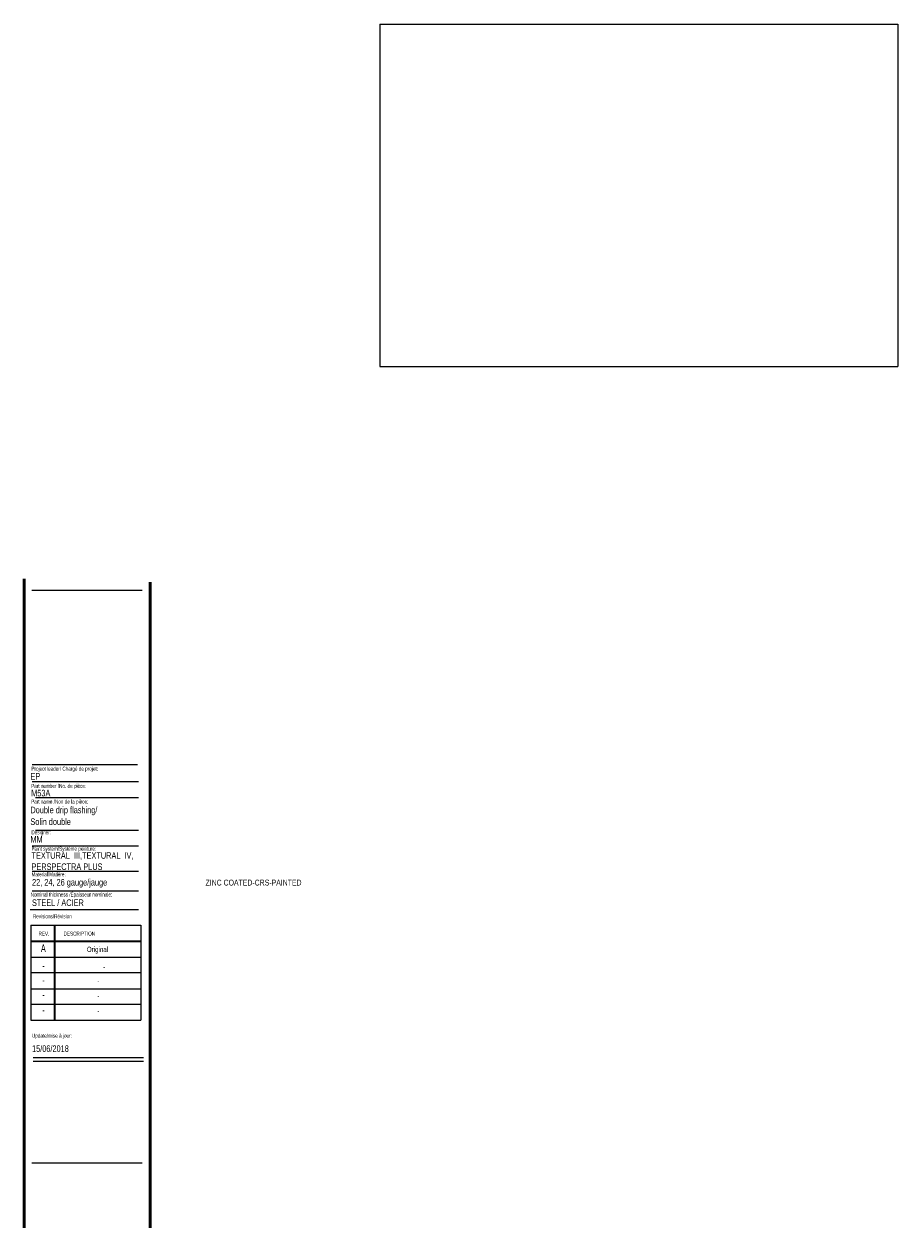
# Model space of a CAD drawing. Header units: inches. Extents: x 0.5 to 28.3, y 0.4 to 19.5.
# Tile 2 of 2: x 14.4 to 28.3, y 0.4 to 19.5. Entities that reach past the tile are written whole.
import ezdxf

# ---------------------------------------------------------------- set-up
doc = ezdxf.new("R2010")
doc.units = ezdxf.units.IN
doc.header["$MEASUREMENT"] = 0
doc.layers.add('FORMAT', color=7, linetype='Continuous')
doc.styles.add('SLDTEXTSTYLE0', font='TXT', dxfattribs={"width": 0.7})

# ---------------------------------------------------------------- blocks, each defined once
blk = doc.blocks.new('SW_NOTE_1')
at = {"layer": 'FORMAT', "color": 0, "char_height": 0.10417, "attachment_point": 1, "style": 'SLDTEXTSTYLE0'}
for s, insert in [('TEXTURAL  III,TEXTURAL  IV,', (0, 0.134)), ('PERSPECTRA PLUS', (0, -0.044))]:
    blk.add_mtext(s, dxfattribs=dict(at, insert=insert))

msp = doc.modelspace()

# ---------------------------------------------------------------- linework, layer by layer
at = {"color": 7, "linetype": 'Continuous', "lineweight": 50}
for p, q in [((14.3762516, 10.6939449), (14.3762516, 0.3920732)), ((16.3762516, 0.3920732), (16.3762516, 10.6420732))]:
    msp.add_line(p, q, dxfattribs=at)
at = {"color": 7, "linetype": 'Continuous', "lineweight": 18}
for p, q in [((14.5012516, 10.5170732), (16.2512516, 10.5170732)), ((14.5052809, 7.4796461), (16.192868, 7.4796461)), ((14.5578273, 7.2228331), (16.192868, 7.2228331)), ((14.5578273, 6.7072972), (16.192868, 6.7072972)), ((14.5052809, 6.4574028), (16.192868, 6.4574028)), ((14.5052809, 6.0531641), (16.192868, 6.0531641)), ((14.5052809, 5.7453132), (16.192868, 5.7453132)), ((14.4754278, 5.446808), (16.192868, 5.446808)), ((14.4811999, 5.1987495), (16.2311999, 5.1987495)), ((14.4811999, 5.1987495), (14.4811999, 3.6887495)), ((14.8561999, 5.1987495), (14.8561999, 3.6887495)), ((14.8661999, 5.1987495), (14.8661999, 3.6887495)), ((16.2311999, 5.1987495), (16.2311999, 3.6887495)), ((14.4811999, 4.9487495), (16.2311999, 4.9487495)), ((14.4811999, 4.9387495), (16.2311999, 4.9387495)), ((14.4811999, 4.6887495), (16.2311999, 4.6887495)), ((16.2311999, 4.4387495), (14.4811999, 4.4387495)), ((14.4811999, 4.1887495), (16.2311999, 4.1887495)), ((16.2311999, 3.9387495), (14.4811999, 3.9387495)), ((14.4811999, 3.6887495), (16.2311999, 3.6887495)), ((14.5215385, 3.094666), (16.2715385, 3.094666)), ((14.5215385, 3.0386495), (16.2715385, 3.0386495))]:
    msp.add_line(p, q, dxfattribs=at)
at = {"layer": 'FORMAT', "lineweight": 18}
for p, q in [((20.0245265, 19.5011854), (28.2502688, 19.5011854)), ((20.0245265, 19.5011854), (20.0245265, 14.0672102)), ((28.2502688, 19.5011854), (28.2502688, 14.0672102)), ((20.0245265, 14.0672102), (28.2502688, 14.0672102)), ((14.5012516, 1.4265536), (16.2512516, 1.4265536))]:
    msp.add_line(p, q, dxfattribs=at)
at = {"layer": 'FORMAT', "color": 250, "lineweight": 18, "true_color": 0x454545}
msp.add_line((14.5052809, 7.7477891), (16.1756542, 7.7477891), dxfattribs=at)

# ---------------------------------------------------------------- block references
at = {"layer": 'FORMAT'}
msp.add_blockref('SW_NOTE_1', (14.4936793, 6.2219515), dxfattribs=at)

# ---------------------------------------------------------------- texts
at = {"color": 7, "linetype": 'Continuous', "lineweight": 0, "style": 'SLDTEXTSTYLE0'}
for s, insert, char_height, attachment_point in [('Project leader/ Chargé de projet:', (14.4927736, 7.7128037), 0.0625, 1), ('EP', (14.4770103, 7.6126145), 0.10416667, 1), ('Part number /No. de pièce:', (14.4892638, 7.4395042), 0.0625, 1), ('M53A', (14.4892638, 7.3462932), 0.10416667, 1), ('Designer:', (14.4927736, 6.7027068), 0.0625, 1), ('MM', (14.4770103, 6.6115619), 0.10416667, 1), ('Paint system/Système peinture:', (14.4936793, 6.4423393), 0.0625, 1), ('Nominal thickness /Épaisseur nominale:', (14.4802784, 5.7152135), 0.0625, 1), ('ZINC COATED-CRS-PAINTED', (17.2579034, 5.920721), 0.09375, 1), ('STEEL / ACIER', (14.5019361, 5.6065758), 0.104166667, 1), ('Revisions/Révision', (14.5156012, 5.3694188), 0.0625, 1), ('REV.', (14.6062312, 5.0951297), 0.0625, 1), ('DESCRIPTION', (15.0041424, 5.0951297), 0.0625, 1), ('A', (14.6820414, 4.8942809), 0.125, 2), ('Original', (15.5419694, 4.8554617), 0.08333333, 2), ('-', (14.6833579, 4.6174037), 0.125, 2), ('-', (15.6471739, 4.5785845), 0.0833333, 2), ('-', (14.6833579, 4.3881653), 0.125, 2), ('-', (15.5556728, 4.3493461), 0.0833333, 2), ('-', (14.6833579, 4.1569001), 0.125, 2), ('-', (15.5556728, 4.118081), 0.0833333, 2), ('-', (14.6833579, 3.9142956), 0.125, 2), ('-', (15.5556728, 3.8754764), 0.0833333, 2), ('Update/mise à jour:', (14.5009021, 3.4746831), 0.0625, 1), ('15/06/2018', (14.5029298, 3.2903145), 0.10416667, 1)]:
    msp.add_mtext(s, dxfattribs=dict(at, insert=insert, char_height=char_height, attachment_point=attachment_point))
at = {"layer": 'FORMAT', "attachment_point": 1, "style": 'SLDTEXTSTYLE0'}
for s, insert, char_height in [('Double drip flashing/', (14.4770103, 7.0784856), 0.104166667), ('Part name /Non de la pièce:', (14.4892638, 7.1904184), 0.0625), ('Solin double', (14.4770103, 6.8922265), 0.104166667), ('Material/Matière:', (14.4936793, 6.0368173), 0.0625), ('22, 24, 26 gauge/jauge', (14.503118, 5.9304258), 0.104166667)]:
    msp.add_mtext(s, dxfattribs=dict(at, insert=insert, char_height=char_height))

doc.saveas('drawing.dxf')
